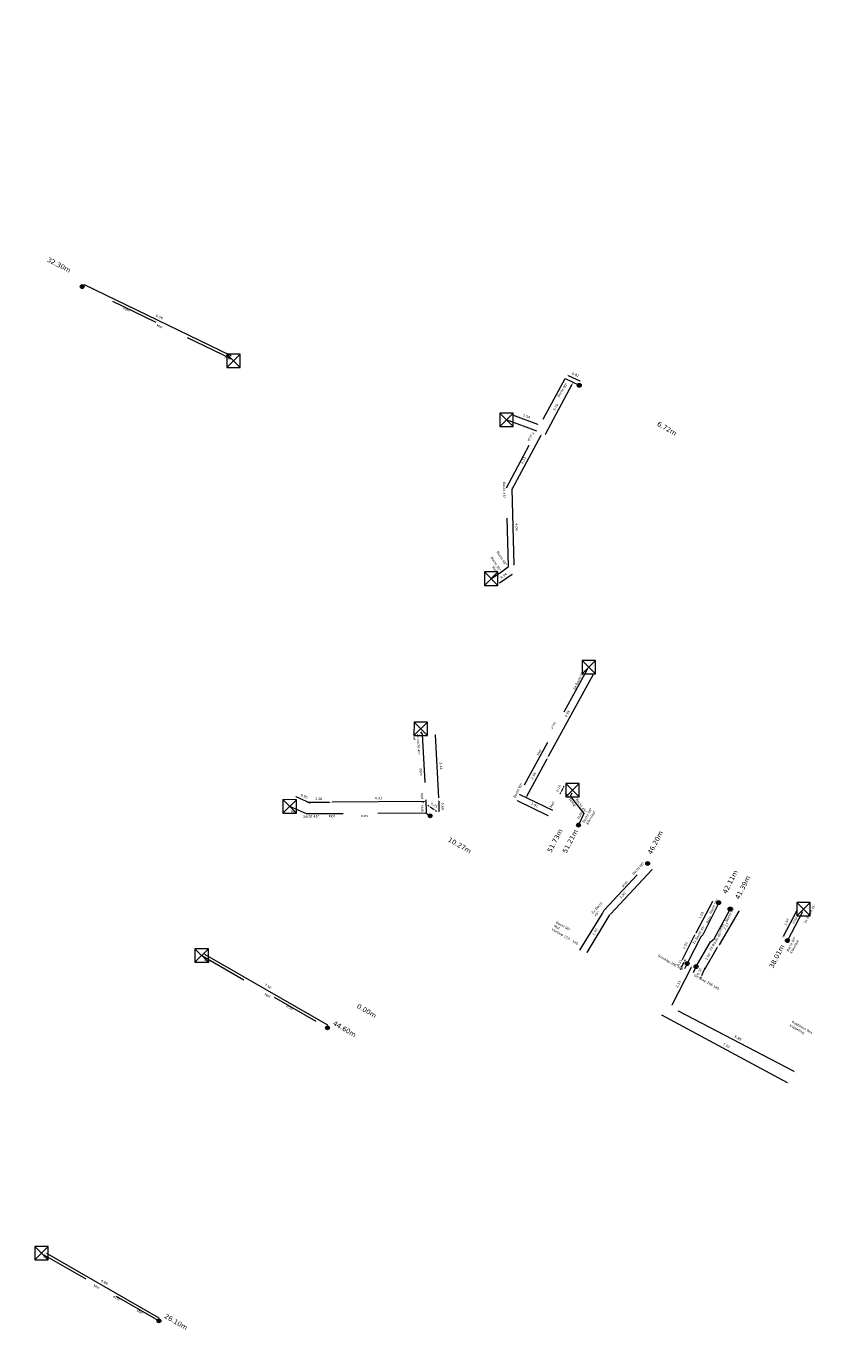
# Model space of a CAD drawing. Header units: inches. Extents: x 0 to 191500, y 0 to 342750.
# Tile 103 of 256: x 186936 to 186977, y 330959 to 331027. Entities that reach past the tile are written whole.
import ezdxf

# ---------------------------------------------------------------- set-up
doc = ezdxf.new("R2010")
doc.units = ezdxf.units.IN
doc.header["$MEASUREMENT"] = 0
doc.linetypes.add('RI-HWA_KOLKAANSLUITING', pattern=[4.3, 2.5, -1.8])
doc.linetypes.add('RI-VWA_HUISAANSLUITING', pattern=[6.1, 2.5, -1.8, 0, -1.8])
doc.layers.get('0').update_dxf_attribs({"lineweight": 20})
for name, color, linetype, lineweight in [('ECW', 150, 'Continuous', 20), ('N-WE-RI-HWA-MAATVOERING-T25', 151, 'Continuous', 20), ('N-WE-RI-HWA_KOLK-S', 150, 'Continuous', 20), ('N-WE-RI-HWA_KOLKAANSLUITING_PVC_160-G', 150, 'RI-HWA_KOLKAANSLUITING', 20), ('N-WE-RI-INLAAT', 7, 'Continuous', 20), ('N-WE-RI-VWA-MAATVOERING-T25', 30, 'Continuous', 20), ('N-WE-RI-VWA_HUISAANSLUITING_PVC_160-G', 20, 'RI-VWA_HUISAANSLUITING', 20), ('N-WE-RI-VWA_RIOOLPUT_ONTSTOPPINGSPUT-G', 30, 'Continuous', 20), ('Tekst algemeen', 7, 'Continuous', 20)]:
    doc.layers.add(name, color=color, linetype=linetype, lineweight=lineweight)
doc.styles.add('CT_m_1_100_2.5mm', font='verdana.ttf', dxfattribs={"height": 0.25})
doc.styles.add('CT_m_1_50_2.5mm', font='verdana.ttf', dxfattribs={"height": 0.125})
picture_1 = doc.add_image_def('image1.ecw', size_in_pixel=(220000, 285000))

# ---------------------------------------------------------------- blocks, each defined once
blk = doc.blocks.new('A$C2C270354')
h = blk.add_hatch(color=256)
h.dxf.hatch_style = 1
edge = h.paths.add_edge_path()
edge.add_arc((0, 0), 0.1, 0, 360)
blk.add_circle((0, 0), 0.1)

msp = doc.modelspace()

# ---------------------------------------------------------------- linework, layer by layer
at = {"layer": 'N-WE-RI-HWA-MAATVOERING-T25'}
for p, q in [((186946.63054, 331009.79167), (186939.05863, 331013.45886)), ((186964.06743, 331008.77552), (186964.6664, 331008.48583)), ((186962.89465, 331005.73018), (186964.28311, 331008.32735)), ((186962.49856, 331006.23891), (186961.19795, 331006.72251)), ((186961.17001, 331002.87769), (186962.67003, 331005.68)), ((186961.15657, 331002.8823), (186961.25866, 330998.97125)), ((186961.17408, 330998.47711), (186960.52465, 330998.02214)), ((186965.3669, 330993.28991), (186963.03193, 330989.0453)), ((186957.38539, 330986.9208), (186957.20376, 330990.17104)), ((186962.96649, 330988.91226), (186961.91904, 330986.98609)), ((186949.97514, 330986.97872), (186950.70776, 330986.65315)), ((186963.66967, 330987.16474), (186963.63588, 330987.09778)), ((186963.78721, 330987.39766), (186963.70346, 330987.2317)), ((186963.821, 330987.46462), (186963.85478, 330987.53158)), ((186951.71828, 330986.67002), (186950.60856, 330986.66401)), ((186956.64382, 330986.71747), (186951.86817, 330986.69163)), ((186956.86895, 330986.48134), (186956.80602, 330986.52215)), ((186956.93188, 330986.44054), (186957.13968, 330986.30579)), ((186957.20261, 330986.26498), (186957.26554, 330986.22418)), ((186957.37759, 330986.74367), (186957.38625, 330986.20263)), ((186963.03339, 330985.98995), (186961.45529, 330986.75875)), ((186968.40461, 330983.20167), (186966.25828, 330980.9023)), ((186966.1974, 330980.85845), (186965.02671, 330978.91199)), ((186975.89237, 330981.07731), (186975.18391, 330979.73029)), ((186945.26024, 330978.82931), (186951.62612, 330975.16477)), ((186937.0838, 330963.34488), (186942.89938, 330959.99857))]:
    msp.add_line(p, q, dxfattribs=at)
for points in [[(186939.06408, 331013.47011), (186939.05318, 331013.44761), (186938.99113, 331013.49156)], [(186946.63599, 331009.80292), (186946.6251, 331009.78042), (186946.69804, 331009.75898)], [(186964.07288, 331008.78678), (186964.06199, 331008.76427), (186963.99992, 331008.80818)], [(186964.27209, 331008.33324), (186964.29414, 331008.32145), (186964.31847, 331008.39349)], [(186964.67184, 331008.49709), (186964.66095, 331008.47458), (186964.73392, 331008.45318)], [(186961.2023, 331006.73423), (186961.19359, 331006.7108), (186961.12765, 331006.74865)], [(186962.50291, 331006.25062), (186962.4942, 331006.22719), (186962.56886, 331006.21277)], [(186962.65901, 331005.6859), (186962.68105, 331005.6741), (186962.70543, 331005.74612)], [(186962.88362, 331005.73607), (186962.90567, 331005.72429), (186962.85929, 331005.66404)], [(186961.15899, 331002.88359), (186961.18103, 331002.87179), (186961.13461, 331002.81157)], [(186961.16907, 331002.88262), (186961.14408, 331002.88197), (186961.15462, 331002.95727)], [(186961.27115, 330998.97157), (186961.24616, 330998.97092), (186961.26062, 330998.89627)], [(186960.51748, 330998.03237), (186960.53182, 330998.0119), (186960.46322, 330997.9791)], [(186961.16691, 330998.48735), (186961.18125, 330998.46687), (186961.23551, 330998.52014)], [(186965.35595, 330993.29594), (186965.37785, 330993.28389), (186965.40305, 330993.35563)], [(186957.21624, 330990.17173), (186957.19128, 330990.17034), (186957.19957, 330990.24592)], [(186962.95551, 330988.91823), (186962.97747, 330988.90629), (186963.00232, 330988.97815)], [(186963.02098, 330989.05132), (186963.04288, 330989.03928), (186962.99578, 330988.97959)], [(186949.98021, 330986.99014), (186949.97006, 330986.9673), (186949.9066, 330987.00918)], [(186961.90806, 330986.99207), (186961.93002, 330986.98012), (186961.88321, 330986.92021)], [(186963.65851, 330987.17037), (186963.68083, 330987.15911), (186963.70346, 330987.2317)], [(186963.80984, 330987.47025), (186963.83215, 330987.45899), (186963.78721, 330987.39766)], [(186950.60849, 330986.67651), (186950.60863, 330986.65151), (186950.53356, 330986.66361)], [(186950.71284, 330986.66458), (186950.70269, 330986.64173), (186950.7763, 330986.6227)], [(186951.71821, 330986.68252), (186951.71835, 330986.65752), (186951.79328, 330986.67042)], [(186951.8681, 330986.70413), (186951.86823, 330986.67913), (186951.79317, 330986.69123)], [(186956.64376, 330986.72996), (186956.64389, 330986.70497), (186956.71882, 330986.71787)], [(186956.87575, 330986.49183), (186956.86215, 330986.47085), (186956.93188, 330986.44054)], [(186957.20941, 330986.27547), (186957.19581, 330986.2545), (186957.13968, 330986.30579)], [(186957.39008, 330986.74387), (186957.36509, 330986.74347), (186957.37638, 330986.81866)], [(186957.39787, 330986.9215), (186957.37291, 330986.92011), (186957.38957, 330986.84592)], [(186961.46077, 330986.76999), (186961.44982, 330986.74751), (186961.38787, 330986.7916)], [(186957.39875, 330986.20283), (186957.37376, 330986.20243), (186957.38746, 330986.12764)], [(186963.03886, 330986.00119), (186963.02791, 330985.97871), (186963.10081, 330985.9571)], [(186968.39548, 330983.2102), (186968.41375, 330983.19314), (186968.45579, 330983.25649)], [(186966.18669, 330980.86489), (186966.20811, 330980.85201), (186966.23606, 330980.92272)], [(186966.24914, 330980.91083), (186966.26742, 330980.89377), (186966.2071, 330980.84747)], [(186975.8813, 330981.08313), (186975.90343, 330981.07149), (186975.92728, 330981.14369)], [(186975.17285, 330979.73611), (186975.19498, 330979.72447), (186975.149, 330979.66391)], [(186945.26648, 330978.84015), (186945.25401, 330978.81848), (186945.19524, 330978.86673)], [(186965.016, 330978.91843), (186965.03742, 330978.90555), (186964.98806, 330978.84772)], [(186951.63236, 330975.1756), (186951.61989, 330975.15394), (186951.69112, 330975.12735)], [(186937.09004, 330963.35572), (186937.07757, 330963.33405), (186937.0188, 330963.38229)], [(186942.90562, 330960.0094), (186942.89315, 330959.98773), (186942.96439, 330959.96116)]]:
    msp.add_solid(points, dxfattribs=at)
at = {"layer": 'N-WE-RI-HWA_KOLK-S'}
for p, q in [((186946.41552, 331009.87497), (186946.41403, 331009.17852)), ((186946.41403, 331009.17852), (186947.11197, 331009.87348)), ((186946.41552, 331009.87497), (186947.11048, 331009.17703)), ((186947.11197, 331009.87348), (186946.41552, 331009.87497)), ((186947.11048, 331009.17703), (186947.11197, 331009.87348)), ((186946.41403, 331009.17852), (186947.11048, 331009.17703)), ((186960.52752, 331006.81797, 56.072), (186960.52603, 331006.12152, 56.072)), ((186960.52603, 331006.12152, 56.072), (186961.22397, 331006.81648, 56.072)), ((186960.52752, 331006.81797, 56.072), (186961.22248, 331006.12003, 56.072)), ((186961.22397, 331006.81648, 56.072), (186960.52752, 331006.81797, 56.072)), ((186961.22248, 331006.12003, 56.072), (186961.22397, 331006.81648, 56.072)), ((186960.52603, 331006.12152, 56.072), (186961.22248, 331006.12003, 56.072)), ((186959.73426, 330998.60414, 56.11734), (186959.73276, 330997.90769, 56.11734)), ((186959.73276, 330997.90769, 56.11734), (186960.43071, 330998.60264, 56.11734)), ((186959.73426, 330998.60414, 56.11734), (186960.42922, 330997.90619, 56.11734)), ((186960.43071, 330998.60264, 56.11734), (186959.73426, 330998.60414, 56.11734)), ((186960.42922, 330997.90619, 56.11734), (186960.43071, 330998.60264, 56.11734)), ((186959.73276, 330997.90769, 56.11734), (186960.42922, 330997.90619, 56.11734)), ((186964.78925, 330994.02225), (186964.78776, 330993.3258)), ((186964.78776, 330993.3258), (186965.48571, 330994.02076)), ((186964.78925, 330994.02225), (186965.48421, 330993.3243)), ((186965.48571, 330994.02076), (186964.78925, 330994.02225)), ((186965.48421, 330993.3243), (186965.48571, 330994.02076)), ((186964.78776, 330993.3258), (186965.48421, 330993.3243)), ((186956.09552, 330990.83497, 56.084), (186956.09403, 330990.13852, 56.084)), ((186956.09403, 330990.13852, 56.084), (186956.79197, 330990.83348, 56.084)), ((186956.09552, 330990.83497, 56.084), (186956.79048, 330990.13703, 56.084)), ((186956.79197, 330990.83348, 56.084), (186956.09552, 330990.83497, 56.084)), ((186956.79048, 330990.13703, 56.084), (186956.79197, 330990.83348, 56.084)), ((186956.09403, 330990.13852, 56.084), (186956.79048, 330990.13703, 56.084)), ((186963.94652, 330987.65897, 56.1), (186963.94503, 330986.96252, 56.1)), ((186963.94503, 330986.96252, 56.1), (186964.64297, 330987.65748, 56.1)), ((186963.94652, 330987.65897, 56.1), (186964.64148, 330986.96103, 56.1)), ((186964.64297, 330987.65748, 56.1), (186963.94652, 330987.65897, 56.1)), ((186964.64148, 330986.96103, 56.1), (186964.64297, 330987.65748, 56.1)), ((186963.94503, 330986.96252, 56.1), (186964.64148, 330986.96103, 56.1)), ((186949.31952, 330986.81897, 56.214), (186949.31803, 330986.12252, 56.214)), ((186949.31803, 330986.12252, 56.214), (186950.01597, 330986.81748, 56.214)), ((186949.31952, 330986.81897, 56.214), (186950.01448, 330986.12103, 56.214)), ((186950.01597, 330986.81748, 56.214), (186949.31952, 330986.81897, 56.214)), ((186950.01448, 330986.12103, 56.214), (186950.01597, 330986.81748, 56.214)), ((186949.31803, 330986.12252, 56.214), (186950.01448, 330986.12103, 56.214)), ((186975.88752, 330981.49997, 56.176), (186975.88603, 330980.80352, 56.176)), ((186975.88603, 330980.80352, 56.176), (186976.58397, 330981.49848, 56.176)), ((186975.88752, 330981.49997, 56.176), (186976.58248, 330980.80203, 56.176)), ((186976.58397, 330981.49848, 56.176), (186975.88752, 330981.49997, 56.176)), ((186976.58248, 330980.80203, 56.176), (186976.58397, 330981.49848, 56.176)), ((186975.88603, 330980.80352, 56.176), (186976.58248, 330980.80203, 56.176)), ((186944.76604, 330979.10576, 56.258), (186944.76455, 330978.4093, 56.258)), ((186944.76455, 330978.4093, 56.258), (186945.4625, 330979.10426, 56.258)), ((186944.76604, 330979.10576, 56.258), (186945.461, 330978.40781, 56.258)), ((186945.4625, 330979.10426, 56.258), (186944.76604, 330979.10576, 56.258)), ((186945.461, 330978.40781, 56.258), (186945.4625, 330979.10426, 56.258)), ((186944.76455, 330978.4093, 56.258), (186945.461, 330978.40781, 56.258)), ((186936.47852, 330963.69697, 56.225), (186936.47703, 330963.00052, 56.225)), ((186936.47703, 330963.00052, 56.225), (186937.17497, 330963.69548, 56.225)), ((186936.47852, 330963.69697, 56.225), (186937.17348, 330962.99903, 56.225)), ((186937.17497, 330963.69548, 56.225), (186936.47852, 330963.69697, 56.225)), ((186937.17348, 330962.99903, 56.225), (186937.17497, 330963.69548, 56.225)), ((186936.47703, 330963.00052, 56.225), (186937.17348, 330962.99903, 56.225))]:
    msp.add_line(p, q, dxfattribs=at)
at = {"layer": 'N-WE-RI-HWA_KOLKAANSLUITING_PVC_160-G', "flags": 128}
msp.add_lwpolyline([(186946.638, 331009.635), (186938.93109, 331013.36758)], dxfattribs=at)
at = {"layer": 'N-WE-RI-HWA_KOLKAANSLUITING_PVC_160-G'}
for points in [[(186965.04603, 330993.55138), (186961.54114, 330987.10622), (186963.25409, 330986.27173)], [(186964.25644, 330987.16088), (186964.17269, 330986.99491), (186964.88395, 330986.10531), (186964.60485, 330985.50309)], [(186976.18432, 330981.0085), (186975.40604, 330979.52872)]]:
    msp.add_lwpolyline(points, dxfattribs=at)
for points, elevation in [([(186956.726, 330986.117), (186956.92988, 330985.98223)], 56.419), ([(186945.1277, 330978.7494), (186951.62359, 330975.01003)], 56.258), ([(186936.95602, 330963.27319), (186942.90161, 330959.85206)], 56.225)]:
    msp.add_lwpolyline(points, dxfattribs=dict(at, elevation=elevation))
for points in [[(186960.071, 330998.248, 56.124), (186960.46772, 330998.51272, 55.878), (186960.572, 330998.58, 55.858), (186960.982, 330998.889, 55.828), (186960.876, 331002.95, 55.752), (186962.78, 331006.507, 55.671), (186963.906, 331008.614, 55.528)], [(186963.906, 331008.614, 55.528), (186964.64, 331008.259, 55.827)], [(186962.44681, 331005.88455, 55.68517), (186960.875, 331006.469, 56.072)], [(186956.43774, 330990.33609, 56.084), (186956.521, 330990.208, 56.164), (186956.711, 330986.808, 56.384), (186956.726, 330986.117, 56.419)], [(186956.726, 330986.117, 56.419), (186950.5367, 330986.08352, 0), (186949.667, 330986.47, 56.214)], [(186964.68, 330979.033, 56.109), (186965.836, 330980.935, 55.588), (186965.928, 330981.108, 55.482), (186968.17669, 330983.51702, 0)]]:
    msp.add_polyline3d(points, dxfattribs=at)
at = {"layer": 'N-WE-RI-VWA-MAATVOERING-T25'}
for p, q in [((186970.69261, 330979.93391), (186971.55044, 330981.56332)), ((186971.88635, 330979.29911), (186972.91377, 330981.04327)), ((186969.97401, 330978.54505), (186970.6208, 330979.81799)), ((186971.11825, 330978.01513), (186971.79156, 330979.18939)), ((186969.44063, 330976.20733), (186970.43875, 330978.1494)), ((186969.89551, 330978.07833), (186969.86144, 330978.01151)), ((186969.92958, 330978.14514), (186970.06844, 330978.41747)), ((186970.10251, 330978.48428), (186970.13658, 330978.5511)), ((186971.12232, 330978.05816), (186971.15274, 330978.12671)), ((186970.93083, 330977.62661), (186970.90041, 330977.55806)), ((186971.0919, 330977.9896), (186970.96125, 330977.69517)), ((186975.4062, 330972.17248), (186968.90536, 330975.66198)), ((186975.75024, 330972.74902), (186969.7771, 330975.87651))]:
    msp.add_line(p, q, dxfattribs=at)
for points in [[(186971.53937, 330981.56915), (186971.5615, 330981.5575), (186971.58537, 330981.62969)], [(186972.903, 330981.04962), (186972.92454, 330981.03693), (186972.95183, 330981.10789)], [(186970.60966, 330979.82366), (186970.63195, 330979.81233), (186970.65478, 330979.88486)], [(186970.68155, 330979.93973), (186970.70367, 330979.92808), (186970.65767, 330979.86754)], [(186971.78072, 330979.19561), (186971.80241, 330979.18318), (186971.82887, 330979.25446)], [(186971.87558, 330979.30546), (186971.89712, 330979.29277), (186971.84828, 330979.23449)], [(186969.88437, 330978.08401), (186969.90664, 330978.07265), (186969.92958, 330978.14514)], [(186969.96287, 330978.55071), (186969.98515, 330978.53938), (186969.94004, 330978.47818)], [(186970.09137, 330978.48996), (186970.11364, 330978.47861), (186970.06844, 330978.41747)], [(186970.42764, 330978.15512), (186970.44987, 330978.14369), (186970.47304, 330978.21611)], [(186971.11089, 330978.06323), (186971.13374, 330978.05309), (186971.0919, 330977.9896)], [(186970.9194, 330977.63168), (186970.94225, 330977.62154), (186970.96125, 330977.69517)], [(186971.10741, 330978.02135), (186971.12909, 330978.00891), (186971.08094, 330977.95007)], [(186969.42951, 330976.21304), (186969.45174, 330976.20162), (186969.40634, 330976.14062)], [(186968.91127, 330975.673), (186968.89945, 330975.65097), (186968.83928, 330975.69746)], [(186969.78289, 330975.88758), (186969.7713, 330975.86544), (186969.71065, 330975.9113)], [(186975.75604, 330972.7601), (186975.74444, 330972.73795), (186975.81668, 330972.71423)], [(186975.41211, 330972.1835), (186975.40029, 330972.16147), (186975.47228, 330972.13701)]]:
    msp.add_solid(points, dxfattribs=at)
at = {"layer": 'N-WE-RI-VWA_HUISAANSLUITING_PVC_160-G'}
for points in [[(186971.8559, 330981.48726, 55.22584), (186971.03143, 330979.81652, 55.327), (186970.92698, 330979.72654, 55.47), (186970.2207, 330978.33535, 55.59), (186970.08648, 330978.07379, 55.62)], [(186970.55528, 330977.873, 0), (186970.68541, 330978.17962, -0.079), (186971.43124, 330979.46911, -0.092), (186971.61429, 330979.62165, -0.182), (186972.45167, 330981.15859, 0)]]:
    msp.add_polyline3d(points, dxfattribs=at)
at = {"layer": 'N-WE-RI-VWA_RIOOLPUT_ONTSTOPPINGSPUT-G'}
for p, q in [((186970.31082, 330978.37868, 55.59), (186970.13057, 330978.29202, 55.59)), ((186970.17737, 330978.42547, 55.59), (186970.26403, 330978.24522, 55.59)), ((186970.77554, 330978.22295, -0.079), (186970.59529, 330978.13629, -0.079)), ((186970.64208, 330978.26974, -0.079), (186970.72874, 330978.08949, -0.079))]:
    msp.add_line(p, q, dxfattribs=at)
for centre in [(186970.2207, 330978.33535, 55.59), (186970.68541, 330978.17962, -0.079)]:
    msp.add_circle(centre, 0.1, dxfattribs=at)

# ---------------------------------------------------------------- block references
at = {"layer": 'N-WE-RI-INLAAT', "rotation": 0.06357443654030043}
for p in [(186938.93109, 331013.36758), (186964.64, 331008.259, 55.827), (186956.92988, 330985.98223), (186964.60485, 330985.50309, 56.1), (186968.17669, 330983.51702), (186971.8478, 330981.48888, 0.0101), (186972.44356, 330981.16021, -55.21574), (186975.40604, 330979.52872, 56.176), (186951.62359, 330975.01003, 56.258), (186942.90161, 330959.85206, 56.225)]:
    msp.add_blockref('A$C2C270354', p, dxfattribs=at)

# ---------------------------------------------------------------- texts
at = {"layer": 'N-WE-RI-HWA-MAATVOERING-T25', "char_height": 0.25, "attachment_point": 1, "style": 'CT_m_1_100_2.5mm'}
for s, insert, rotation in [('32.30m', (186937.20529, 331014.90393), 332.5650411), ('6,72m', (186968.76307, 331006.40812), 329.7352732), ('51.73m', (186962.96826, 330984.17086), 62.5902709), ('51.21m', (186963.75696, 330984.13941), 62.5902709), ('46.20m', (186968.15774, 330984.0743), 62.5902709), ('10.27m', (186957.95632, 330984.89777), 329.6151337), ('38.01m', (186974.44288, 330978.1829), 62.5902709), ('0.00m', (186953.23697, 330976.27956), 329.6151337), ('44.60m', (186952.00278, 330975.39999, 56.258), 329.6151337), ('26.10m', (186943.28081, 330960.24202, 56.225), 329.6151337)]:
    msp.add_mtext_dynamic_manual_height_columns(s, width=2.0344691, gutter_width=0.25, heights=[0], dxfattribs=dict(at, insert=insert, rotation=rotation))
at = {"layer": 'N-WE-RI-HWA-MAATVOERING-T25', "char_height": 0.125, "attachment_point": 5, "style": 'CT_m_1_50_2.5mm'}
for s, insert, rotation in [('\\A1;8.56', (186942.93005, 331011.80172), 334.1583696), ('\\A1;0.82', (186964.45228, 331008.80718), 334.1892106), ('\\A1;1.54', (186961.91518, 331006.6607), 339.6033355), ('\\A1;3.10', (186963.41664, 331007.12084), 61.8706703), ('\\A1;3.33', (186961.74783, 331004.37102), 61.8406343), ('\\A1;4.06', (186961.40273, 331000.93187), 271.4951918), ('\\A1;0.94', (186960.73737, 330998.40948), 35.0140717), ('\\A1;4.99', (186964.02862, 330991.26156), 61.1847101), ('\\A1;3.41', (186957.48958, 330988.55682), 273.1984963), ('\\A1;2.34', (186962.27119, 330988.04248), 61.462591), ('\\A1;0.95', (186950.42071, 330986.9943), 336.0404733), ('\\A1;4.93', (186954.25494, 330986.89985), 0.3099274), ('\\A1;0.19', (186963.57108, 330987.40261), 63.2237335), ('\\A1;1.26', (186951.16237, 330986.86232), 0.3099274), ('\\A1;0.25', (186957.14204, 330986.53703), 327.0393706), ('\\A1;0.69', (186957.57708, 330986.47628), 270.917965), ('\\A1;1.91', (186962.32971, 330986.54959), 334.0260189), ('\\A1;3.30', (186966.88693, 330981.862), 46.9714446), ('\\A1;2.42', (186965.44803, 330979.98387), 58.9753726), ('\\A1;1.67', (186975.36562, 330980.49453), 62.2582845), ('\\A1;7.50', (186948.54056, 330977.1662), 330.0729719), ('\\A1;6.86', (186940.08938, 330961.84166), 330.0836535)]:
    msp.add_mtext(s, dxfattribs=dict(at, insert=insert, rotation=rotation))
at = {"layer": 'N-WE-RI-VWA-MAATVOERING-T25', "char_height": 0.25, "attachment_point": 1, "rotation": 62.5902709, "style": 'CT_m_1_100_2.5mm'}
for s, insert in [('42.11m', (186972.03045, 330982.03917)), ('41.39m', (186972.68021, 330981.7514))]:
    msp.add_mtext_dynamic_manual_height_columns(s, width=2.0344691, gutter_width=0.25, heights=[0], dxfattribs=dict(at, insert=insert))
at = {"layer": 'N-WE-RI-VWA-MAATVOERING-T25', "char_height": 0.125, "attachment_point": 5, "style": 'CT_m_1_50_2.5mm'}
for s, insert, rotation in [('\\A1;1.99', (186970.94904, 330980.83942), 62.2348717), ('\\A1;2.17', (186972.23514, 330980.26834), 59.4992444), ('\\A1;1.58', (186970.12261, 330979.27033), 63.0646175), ('\\A1;1.50', (186971.28558, 330978.69935), 60.1704122), ('\\A1;0.31', (186969.82501, 330978.37003), 62.9825618), ('\\A1;0.32', (186970.84805, 330977.9216), 66.0715636), ('\\A1;2.33', (186969.76598, 330977.26764), 62.7991117), ('\\A1;7.53', (186972.24815, 330974.08932), 331.7741366), ('\\A1;6.89', (186972.85461, 330974.48646), 332.3638304)]:
    msp.add_mtext(s, dxfattribs=dict(at, insert=insert, rotation=rotation))
at = {"layer": 'Tekst algemeen', "attachment_point": 1, "style": 'CT_m_1_50_2.5mm'}
for s, width, insert, char_height, rotation in [('%%C160', 0.7120247, (186941.08036, 331012.30266), 0.1, 334.3510647), ('Mof', 0.9809512, (186942.82557, 331011.43912), 0.125, 333.9506083), ('Mof', 0.9809512, (186946.33252, 331009.78432), 0.125, 333.9506083), ('Bocht 90%%D', 0.9337666, (186963.48824, 331007.69786), 0.125, 56.7446863), ('T stuk', 0.9337666, (186962.32093, 331005.79974), 0.125, 241.0150752), ('Bocht 45%%D', 0.9337666, (186960.82059, 331003.25957), 0.125, 270.0093975), ('Bocht 30%%D', 0.9337666, (186960.15392, 330999.41166), 0.125, 302.5233178), ('Bocht 45%%D', 0.9337666, (186960.46094, 330999.69551), 0.125, 302.5233178), ('Mof', 0.9337666, (186960.22717, 330998.91832), 0.125, 302.5233178), ('2x Bocht 90%%D', 1.2213987, (186964.30438, 330992.55047), 0.125, 62.2846909), ('%%C160', 0.7120247, (186963.17137, 330990.53263), 0.1, 60.8015297), ('2x bocht 45%%D\\PMof', 1.2184414, (186956.38105, 330990.22998), 0.125, 271.3187002), ('Mof', 0.9809512, (186962.43006, 330989.15457), 0.125, 57.5961744), ('%%C160', 0.7120247, (186956.4859, 330988.43503), 0.1, 273.3049706), ('Bocht 90%%D', 1.2213987, (186961.22035, 330986.956), 0.125, 62.2846909), ('Mof', 0.9337666, (186956.56878, 330987.17188), 0.125, 271.3187002), ('Bocht 45%%D', 1.2213987, (186964.35773, 330986.43796), 0.125, 124.5693817), ('Mof', 0.9337666, (186949.72645, 330986.27164), 0.125, 0.4402211), ('T stuk', 0.9337666, (186956.5918, 330986.70926), 0.125, 271.3187002), ('Mof', 0.9809512, (186963.10446, 330986.45936), 0.125, 57.5961744), ('Bocht 45%%D', 1.2213987, (186964.55055, 330986.88505), 0.125, 305.5408739), ('Bocht 90%%D\\PKlikinlaat', 1.2213987, (186964.80173, 330985.66513), 0.125, 60.9859939), ('Bocht 45%%D', 0.9337666, (186950.34537, 330986.01486, 56.214), 0.125, 0.4402211), ('Mof', 0.9337666, (186951.68183, 330986.03142), 0.125, 0.4402211), ('%%C160', 0.7120247, (186953.36398, 330986.03058), 0.1, 359.1026254), ('%%C160', 0.7120247, (186964.53653, 330985.86127), 0.1, 60.8015297), ('Bocht 90%%D', 0.9809512, (186967.36286, 330982.9944), 0.125, 47.2435678), ('%%C160', 0.7120247, (186966.83335, 330982.34396), 0.1, 48.0837613), ('2x Bocht 45%%D', 0.9809512, (186965.25288, 330980.99052), 0.125, 46.7482633), ('Bocht 90%%D', 0.9809512, (186971.3536, 330980.95986), 0.125, 62.1711017), ('Bocht 90%%D', 0.9809512, (186972.18851, 330980.54788), 0.125, 62.1711017), ('2x Bocht 45%%D', 1.2213987, (186976.24069, 330980.47353), 0.125, 60.9859939), ('Bocht 90%%D\\PMof\\PVerloop 110 - 160', 1.7661119, (186963.48023, 330980.53849), 0.125, 330.1079168), ('2x Bocht 45%%D', 1.4253868, (186970.48107, 330979.39517), 0.125, 58.5692117), ('%%C160', 0.7120247, (186971.1934, 330980.47902), 0.1, 58.9806931), ('%%C160', 0.7120247, (186971.88334, 330980.08844), 0.1, 58.9806931), ('%%C160', 0.7120247, (186975.64908, 330980.43545), 0.1, 58.9806931), ('2x Bocht 45%%D', 1.4253868, (186971.34952, 330979.05758), 0.125, 58.5692117), ('Bocht 90%%D\\PKlikinlaat', 1.2213987, (186975.34523, 330979.00333), 0.125, 60.9859939), ('Greskap 206 160', 1.7661119, (186968.75281, 330978.82622), 0.125, 330.1079168), ('Mof', 0.9337666, (186945.27877, 330978.59375, 56.258), 0.125, 332.377084), ('Greskap 206 160', 1.7661119, (186970.61861, 330977.81331), 0.125, 330.1079168), ('Mof', 0.9337666, (186948.40272, 330976.81196, 56.258), 0.125, 332.377084), ('%%C160', 0.7120247, (186949.51219, 330976.18596), 0.1, 331.7795641), ('Rubberen flex koppeling', 1.7661119, (186975.68202, 330975.39529), 0.125, 330.1079168), ('Mof', 0.9337666, (186936.96314, 330963.24721, 56.225), 0.125, 332.377084), ('Mof', 0.9337666, (186939.56094, 330961.74395, 56.258), 0.125, 332.377084), ('%%C160', 0.7120247, (186940.56484, 330961.15826), 0.1, 331.7795641), ('Mof', 0.9337666, (186941.79508, 330960.45367, 56.258), 0.125, 332.377084)]:
    msp.add_mtext_dynamic_manual_height_columns(s, width=width, gutter_width=0.25, heights=[0], dxfattribs=dict(at, insert=insert, char_height=char_height, rotation=rotation))

# ---------------------------------------------------------------- pictures from other files: only their frames are drawn
at = {"layer": 'ECW'}
image = msp.add_image(picture_1, insert=(180500, 328500), size_in_units=(11000, 14250), dxfattribs=at)
image.dxf.flags = 7

doc.saveas('drawing.dxf')
